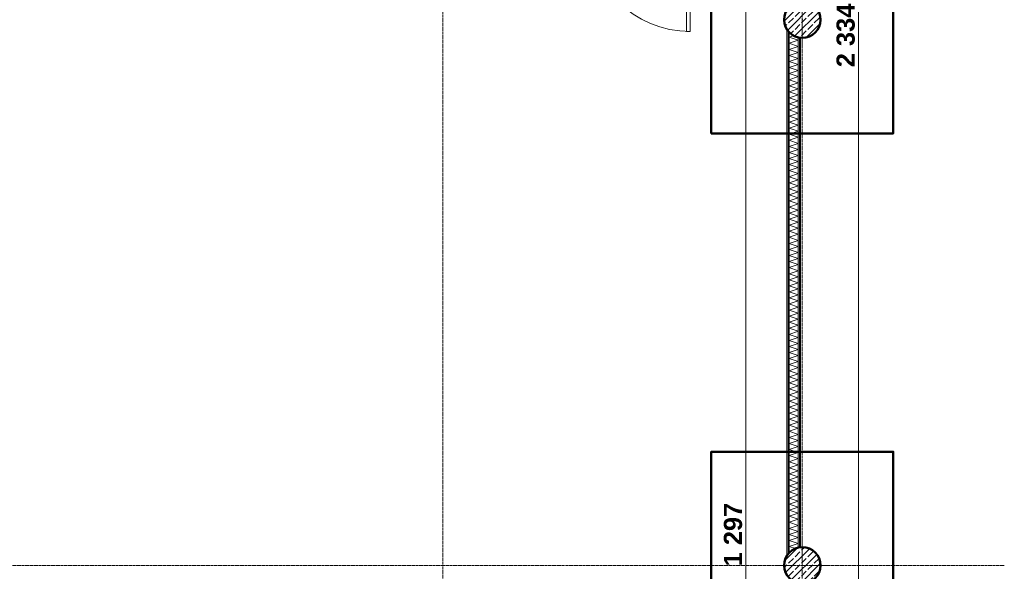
# Model space of a CAD drawing. Extents: x -7314 to 11761, y 144 to 9383.
# Tile 96 of 193: x 1569 to 2651, y 6580 to 7187. Entities that reach past the tile are written whole.
import ezdxf
from ezdxf.xclip import XClip

# ---------------------------------------------------------------- set-up
doc = ezdxf.new("R2010")
doc.units = 0
doc.header["$MEASUREMENT"] = 0
doc.header["$XCLIPFRAME"] = 0
doc.linetypes.add('Krawędzie ukryte', pattern=[68, 48, -20])
doc.linetypes.add('Wipeout_Contour', pattern=[20000, 0, -20000])
for name, color, linetype in [('FORMA - Arch 01 - 220-A Ściany', 7, 'Continuous'), ('FORMA - Arch 01 - 410-K Osie', 7, 'Continuous'), ('FORMA - Arch 01 - 440-K Słupy', 7, 'Continuous'), ('FORMA - Arch 04 - Wymiary ogólne', 7, 'Continuous')]:
    doc.layers.add(name, color=color, linetype=linetype)
doc.styles.add('STYL_AUTOMATYCZNY_9', font='arial.ttf')
pattern_1 = [(0, (4185.3, -5972.398), (0, 7.5), [0, -7.5])]
pattern_2 = [(45, (4185.3, -5972.398), (-7.071068, 7.071068), []), (45, (4181.764, -5968.863), (-7.071068, 7.071068), [7.5, -2.5])]

# ---------------------------------------------------------------- blocks, each defined once
blk = doc.blocks.new('*X88')
at = {"layer": 'FORMA - Arch 01 - 220-A Ściany', "color": 7, "linetype": 'Continuous', "lineweight": 5, "ltscale": 0.025}
for p, q in [((2414.7, 7167.6), (2420, 7169.4)), ((2424.7, 7164.3), (2414.7, 7167.6)), ((2414.7, 7160.9), (2424.7, 7164.3)), ((2424.7, 7157.6), (2414.7, 7160.9)), ((2414.7, 7154.3), (2424.7, 7157.6)), ((2424.7, 7150.9), (2414.7, 7154.3)), ((2414.7, 7147.6), (2424.7, 7150.9)), ((2424.7, 7144.3), (2414.7, 7147.6)), ((2414.7, 7140.9), (2424.7, 7144.3)), ((2424.7, 7137.6), (2414.7, 7140.9)), ((2414.7, 7134.3), (2424.7, 7137.6)), ((2424.7, 7130.9), (2414.7, 7134.3)), ((2414.7, 7127.6), (2424.7, 7130.9)), ((2424.7, 7124.3), (2414.7, 7127.6)), ((2414.7, 7120.9), (2424.7, 7124.3)), ((2424.7, 7117.6), (2414.7, 7120.9)), ((2414.7, 7114.3), (2424.7, 7117.6)), ((2424.7, 7110.9), (2414.7, 7114.3)), ((2414.7, 7107.6), (2424.7, 7110.9)), ((2424.7, 7104.3), (2414.7, 7107.6)), ((2414.7, 7100.9), (2424.7, 7104.3)), ((2424.7, 7097.6), (2414.7, 7100.9)), ((2414.7, 7094.3), (2424.7, 7097.6)), ((2424.7, 7090.9), (2414.7, 7094.3)), ((2414.7, 7087.6), (2424.7, 7090.9)), ((2424.7, 7084.3), (2414.7, 7087.6)), ((2414.7, 7080.9), (2424.7, 7084.3)), ((2424.7, 7077.6), (2414.7, 7080.9)), ((2414.7, 7074.3), (2424.7, 7077.6)), ((2424.7, 7070.9), (2414.7, 7074.3)), ((2414.7, 7067.6), (2424.7, 7070.9)), ((2424.7, 7064.3), (2414.7, 7067.6)), ((2414.7, 7060.9), (2424.7, 7064.3)), ((2424.7, 7057.6), (2414.7, 7060.9)), ((2414.7, 7054.3), (2424.7, 7057.6)), ((2424.7, 7050.9), (2414.7, 7054.3)), ((2414.7, 7047.6), (2424.7, 7050.9)), ((2424.7, 7044.3), (2414.7, 7047.6)), ((2414.7, 7040.9), (2424.7, 7044.3)), ((2424.7, 7037.6), (2414.7, 7040.9)), ((2414.7, 7034.3), (2424.7, 7037.6)), ((2424.7, 7030.9), (2414.7, 7034.3)), ((2414.7, 7027.6), (2424.7, 7030.9)), ((2424.7, 7024.3), (2414.7, 7027.6)), ((2414.7, 7020.9), (2424.7, 7024.3)), ((2424.7, 7017.6), (2414.7, 7020.9)), ((2414.7, 7014.3), (2424.7, 7017.6)), ((2424.7, 7010.9), (2414.7, 7014.3)), ((2414.7, 7007.6), (2424.7, 7010.9)), ((2424.7, 7004.3), (2414.7, 7007.6)), ((2414.7, 7000.9), (2424.7, 7004.3)), ((2424.7, 6997.6), (2414.7, 7000.9)), ((2414.7, 6994.3), (2424.7, 6997.6)), ((2424.7, 6990.9), (2414.7, 6994.3)), ((2414.7, 6987.6), (2424.7, 6990.9)), ((2424.7, 6984.3), (2414.7, 6987.6)), ((2414.7, 6980.9), (2424.7, 6984.3)), ((2424.7, 6977.6), (2414.7, 6980.9)), ((2414.7, 6974.3), (2424.7, 6977.6)), ((2424.7, 6970.9), (2414.7, 6974.3)), ((2414.7, 6967.6), (2424.7, 6970.9)), ((2424.7, 6964.3), (2414.7, 6967.6)), ((2414.7, 6960.9), (2424.7, 6964.3)), ((2424.7, 6957.6), (2414.7, 6960.9)), ((2414.7, 6954.3), (2424.7, 6957.6)), ((2424.7, 6950.9), (2414.7, 6954.3)), ((2414.7, 6947.6), (2424.7, 6950.9)), ((2424.7, 6944.3), (2414.7, 6947.6)), ((2414.7, 6940.9), (2424.7, 6944.3)), ((2424.7, 6937.6), (2414.7, 6940.9)), ((2414.7, 6934.3), (2424.7, 6937.6)), ((2424.7, 6930.9), (2414.7, 6934.3)), ((2414.7, 6927.6), (2424.7, 6930.9)), ((2424.7, 6924.3), (2414.7, 6927.6)), ((2414.7, 6920.9), (2424.7, 6924.3)), ((2424.7, 6917.6), (2414.7, 6920.9)), ((2414.7, 6914.3), (2424.7, 6917.6)), ((2424.7, 6910.9), (2414.7, 6914.3)), ((2414.7, 6907.6), (2424.7, 6910.9)), ((2424.7, 6904.3), (2414.7, 6907.6)), ((2414.7, 6900.9), (2424.7, 6904.3)), ((2424.7, 6897.6), (2414.7, 6900.9)), ((2414.7, 6894.3), (2424.7, 6897.6)), ((2424.7, 6890.9), (2414.7, 6894.3)), ((2414.7, 6887.6), (2424.7, 6890.9)), ((2424.7, 6884.3), (2414.7, 6887.6)), ((2414.7, 6880.9), (2424.7, 6884.3)), ((2424.7, 6877.6), (2414.7, 6880.9)), ((2414.7, 6874.3), (2424.7, 6877.6)), ((2424.7, 6870.9), (2414.7, 6874.3)), ((2414.7, 6867.6), (2424.7, 6870.9)), ((2424.7, 6864.3), (2414.7, 6867.6)), ((2414.7, 6860.9), (2424.7, 6864.3)), ((2424.7, 6857.6), (2414.7, 6860.9)), ((2414.7, 6854.3), (2424.7, 6857.6)), ((2424.7, 6850.9), (2414.7, 6854.3)), ((2414.7, 6847.6), (2424.7, 6850.9)), ((2424.7, 6844.3), (2414.7, 6847.6)), ((2414.7, 6840.9), (2424.7, 6844.3)), ((2424.7, 6837.6), (2414.7, 6840.9)), ((2414.7, 6834.3), (2424.7, 6837.6)), ((2424.7, 6830.9), (2414.7, 6834.3)), ((2414.7, 6827.6), (2424.7, 6830.9)), ((2424.7, 6824.3), (2414.7, 6827.6)), ((2414.7, 6820.9), (2424.7, 6824.3)), ((2424.7, 6817.6), (2414.7, 6820.9)), ((2414.7, 6814.3), (2424.7, 6817.6)), ((2424.7, 6810.9), (2414.7, 6814.3)), ((2414.7, 6807.6), (2424.7, 6810.9)), ((2424.7, 6804.3), (2414.7, 6807.6)), ((2414.7, 6800.9), (2424.7, 6804.3)), ((2424.7, 6797.6), (2414.7, 6800.9)), ((2414.7, 6794.3), (2424.7, 6797.6)), ((2424.7, 6790.9), (2414.7, 6794.3)), ((2414.7, 6787.6), (2424.7, 6790.9)), ((2424.7, 6784.3), (2414.7, 6787.6)), ((2414.7, 6780.9), (2424.7, 6784.3)), ((2424.7, 6777.6), (2414.7, 6780.9)), ((2414.7, 6774.3), (2424.7, 6777.6)), ((2424.7, 6770.9), (2414.7, 6774.3)), ((2414.7, 6767.6), (2424.7, 6770.9)), ((2424.7, 6764.3), (2414.7, 6767.6)), ((2414.7, 6760.9), (2424.7, 6764.3)), ((2424.7, 6757.6), (2414.7, 6760.9)), ((2414.7, 6754.3), (2424.7, 6757.6)), ((2424.7, 6750.9), (2414.7, 6754.3)), ((2414.7, 6747.6), (2424.7, 6750.9)), ((2424.7, 6744.3), (2414.7, 6747.6)), ((2414.7, 6740.9), (2424.7, 6744.3)), ((2424.7, 6737.6), (2414.7, 6740.9)), ((2414.7, 6734.3), (2424.7, 6737.6)), ((2424.7, 6730.9), (2414.7, 6734.3)), ((2414.7, 6727.6), (2424.7, 6730.9)), ((2424.7, 6724.3), (2414.7, 6727.6)), ((2414.7, 6720.9), (2424.7, 6724.3)), ((2424.7, 6717.6), (2414.7, 6720.9)), ((2414.7, 6714.3), (2424.7, 6717.6)), ((2424.7, 6710.9), (2414.7, 6714.3)), ((2414.7, 6707.6), (2424.7, 6710.9)), ((2424.7, 6704.3), (2414.7, 6707.6)), ((2414.7, 6700.9), (2424.7, 6704.3)), ((2424.7, 6697.6), (2414.7, 6700.9)), ((2414.7, 6694.3), (2424.7, 6697.6)), ((2424.7, 6690.9), (2414.7, 6694.3)), ((2414.7, 6687.6), (2424.7, 6690.9)), ((2424.7, 6684.3), (2414.7, 6687.6)), ((2414.7, 6680.9), (2424.7, 6684.3)), ((2424.7, 6677.6), (2414.7, 6680.9)), ((2414.7, 6674.3), (2424.7, 6677.6)), ((2424.7, 6670.9), (2414.7, 6674.3)), ((2414.7, 6667.6), (2424.7, 6670.9)), ((2424.7, 6664.3), (2414.7, 6667.6)), ((2414.7, 6660.9), (2424.7, 6664.3)), ((2424.7, 6657.6), (2414.7, 6660.9)), ((2414.7, 6654.3), (2424.7, 6657.6)), ((2424.7, 6650.9), (2414.7, 6654.3)), ((2414.7, 6647.6), (2424.7, 6650.9)), ((2424.7, 6644.3), (2414.7, 6647.6)), ((2414.7, 6640.9), (2424.7, 6644.3)), ((2424.7, 6637.6), (2414.7, 6640.9)), ((2414.7, 6634.3), (2424.7, 6637.6)), ((2424.7, 6630.9), (2414.7, 6634.3)), ((2414.7, 6627.6), (2424.7, 6630.9)), ((2424.7, 6624.3), (2414.7, 6627.6)), ((2414.7, 6620.9), (2424.7, 6624.3)), ((2424.7, 6617.6), (2414.7, 6620.9)), ((2414.7, 6614.3), (2424.7, 6617.6)), ((2424.7, 6610.9), (2414.7, 6614.3)), ((2414.7, 6607.6), (2424.7, 6610.9)), ((2421.6, 6605.3), (2414.7, 6607.6)), ((2414.7, 6600.9), (2415.4, 6601.2)), ((2415, 6600.8), (2414.7, 6600.9))]:
    blk.add_line(p, q, dxfattribs=at)
blk = doc.blocks.new('Rysunek_1_1', base_point=(4185.3, -5972.4))
at = {"layer": 'FORMA - Arch 01 - 220-A Ściany', "color": 7, "linetype": 'Continuous', "lineweight": 13, "ltscale": 0.025}
blk.add_arc((2305.9, 7286.3), 112.4, 180, 270, dxfattribs=at)
at = {"layer": 'FORMA - Arch 01 - 410-K Osie', "color": 7, "linetype": 'Krawędzie ukryte', "lineweight": 13, "ltscale": 0.025}
for p, q in [((2034, 5890.7), (2034, 8978.4)), ((2631.2, 6586.9), (587.6, 6586.9)), ((2631.2, 6586.9), (2651.2, 6586.9))]:
    blk.add_line(p, q, dxfattribs=at)
at = {"layer": 'FORMA - Arch 01 - 440-K Słupy', "color": 1, "linetype": 'Continuous', "lineweight": 13, "ltscale": 0.025}
for p, q in [((2421, 6586.9), (2401, 6586.9)), ((2437, 6586.9), (2457, 6586.9))]:
    blk.add_line(p, q, dxfattribs=at)
for p in [(2429, 7186.9), (2429, 6586.9)]:
    blk.add_point(p, dxfattribs=at)
at = {"layer": 'FORMA - Arch 04 - Wymiary ogólne', "color": 154, "linetype": 'Continuous', "lineweight": 13, "ltscale": 0.025}
for p, q in [((2491, 6001.9), (2491, 8335.9)), ((2367.1, 5986.9), (2367.1, 7283.8))]:
    blk.add_line(p, q, dxfattribs=at)
at = {"layer": 'FORMA - Arch 04 - Wymiary ogólne', "color": 154, "linetype": 'Continuous', "lineweight": 13, "char_height": 20, "width": 68.638, "attachment_point": 7, "rotation": 90, "style": 'STYL_AUTOMATYCZNY_9'}
for s, insert in [('\\A1;{\\pql;\\fArial|b1|i0|c238|p0;\\W1.000000;2\xa0334}', (2487, 7134.6)), ('\\A1;{\\pql;\\fArial|b1|i0|c238|p0;\\W1.000000;1\xa0297}', (2363.1, 6585.8))]:
    blk.add_mtext(s, dxfattribs=dict(at, insert=insert))
at = {"color": 254, "linetype": 'Wipeout_Contour', "lineweight": 0, "ltscale": 43787.751088}
blk.add_wipeout([(2412.2, 6597.4), (2412.9, 6598.7), (2413.5, 6599.3), (2413.5, 7174.5), (2412.9, 7175.1), (2412.2, 7176.4)], dxfattribs=at).dxf.layer = 'FORMA - Arch 01 - 220-A Ściany'
at = {"color": 254, "linetype": 'Wipeout_Contour', "lineweight": 0, "ltscale": 29209.937538}
blk.add_wipeout([(2426, 6606.4), (2427.2, 6606.6), (2427.2, 7167.2), (2426, 7167.4)], dxfattribs=at).dxf.layer = 'FORMA - Arch 01 - 220-A Ściany'
at = {"layer": 'FORMA - Arch 01 - 220-A Ściany', "linetype": 'Continuous', "lineweight": 5}
h = blk.add_hatch(dxfattribs=at)
h.set_pattern_fill('Gips_0001', style=0, pattern_type=2)
h.set_pattern_definition(pattern_1)
h.paths.add_polyline_path([(2412.2, 6597.4), (2412.9, 6598.7), (2413.5, 6599.3), (2413.5, 7174.5), (2412.9, 7175.1), (2412.2, 7176.4)])
h = blk.add_hatch(dxfattribs=at)
h.set_pattern_fill('Gips_0001', style=0, pattern_type=2)
h.set_pattern_definition(pattern_1)
h.paths.add_polyline_path([(2426, 6606.4), (2427.2, 6606.6), (2427.2, 7167.2), (2426, 7167.4)])
at = {"color": 254, "linetype": 'Wipeout_Contour', "lineweight": 0, "ltscale": 30353.223281}
blk.add_wipeout([(2305.9, 7173.9), (2305.9, 7286.3), (2301.9, 7286.3), (2301.9, 7173.9)], dxfattribs=at).dxf.layer = 'FORMA - Arch 01 - 220-A Ściany'
at = {"layer": 'FORMA - Arch 01 - 220-A Ściany', "color": 7, "linetype": 'Continuous', "lineweight": 13, "ltscale": 0.025}
for p, q in [((2301.9, 7286.3), (2301.9, 7173.9)), ((2305.9, 7173.9), (2305.9, 7286.3)), ((2301.9, 7173.9), (2305.9, 7173.9))]:
    blk.add_line(p, q, dxfattribs=at)
at = {"color": 254, "linetype": 'Wipeout_Contour', "lineweight": 0, "ltscale": 29193.451707}
blk.add_wipeout([(2413.5, 6599.3), (2414.7, 6600.5), (2414.7, 7173.3), (2413.5, 7174.5)], dxfattribs=at).dxf.layer = 'FORMA - Arch 01 - 220-A Ściany'
at = {"color": 254, "linetype": 'Wipeout_Contour', "lineweight": 0, "ltscale": 29208.277681}
blk.add_wipeout([(2424.7, 6606.2), (2426, 6606.4), (2426, 7167.4), (2424.7, 7167.6)], dxfattribs=at).dxf.layer = 'FORMA - Arch 01 - 220-A Ściany'
at = {"layer": 'FORMA - Arch 01 - 220-A Ściany', "linetype": 'Continuous', "lineweight": 5}
h = blk.add_hatch(dxfattribs=at)
h.set_pattern_fill('Gips_0001', style=0, pattern_type=2)
h.set_pattern_definition(pattern_1)
h.paths.add_polyline_path([(2413.5, 6599.3), (2414.7, 6600.5), (2414.7, 7173.3), (2413.5, 7174.5)])
h = blk.add_hatch(dxfattribs=at)
h.set_pattern_fill('Gips_0001', style=0, pattern_type=2)
h.set_pattern_definition(pattern_1)
h.paths.add_polyline_path([(2424.7, 6606.2), (2426, 6606.4), (2426, 7167.4), (2424.7, 7167.6)])
at = {"color": 254, "linetype": 'Wipeout_Contour', "lineweight": 0, "ltscale": 58402.155687}
blk.add_wipeout([(2414.7, 6600.5), (2417.3, 6603.1), (2422.9, 6605.9), (2424.7, 6606.2), (2424.7, 7167.6), (2422.9, 7167.9), (2417.3, 7170.7), (2414.7, 7173.3)], dxfattribs=at).dxf.layer = 'FORMA - Arch 01 - 220-A Ściany'
at = {"layer": 'FORMA - Arch 01 - 440-K Słupy', "linetype": 'Continuous', "lineweight": 5}
h = blk.add_hatch(dxfattribs=at)
h.set_pattern_fill('beton_zbrojony_gęsty_0001', style=0, pattern_type=2)
h.set_pattern_definition(pattern_2)
h.paths.add_polyline_path([(2449, 7186.9, 0.414214), (2429, 7206.9, 0.414214), (2409, 7186.9, 0.414214), (2429, 7166.9, 0.414214)])
h = blk.add_hatch(dxfattribs=at)
h.set_pattern_fill('beton_zbrojony_gęsty_0001', style=0, pattern_type=2)
h.set_pattern_definition(pattern_2)
h.paths.add_polyline_path([(2449, 6586.9, 0.414214), (2429, 6606.9, 0.414214), (2409, 6586.9, 0.414214), (2429, 6566.9, 0.414214)])
at = {"layer": 'FORMA - Arch 01 - 220-A Ściany', "color": 7, "linetype": 'Continuous', "lineweight": 13, "ltscale": 0.025}
for p, q in [((2413.5, 7174.5), (2413.5, 6599.3)), ((2414.7, 7173.3), (2414.7, 6600.5)), ((2424.7, 6606.2), (2424.7, 7167.6)), ((2426, 6606.4), (2426, 7167.4))]:
    blk.add_line(p, q, dxfattribs=at)
at = {"layer": 'FORMA - Arch 01 - 220-A Ściany', "color": 7, "linetype": 'Continuous', "lineweight": 15, "ltscale": 0.025, "flags": 128}
for points in [[(2412.2, 7176.4), (2412.2, 6597.4)], [(2427.2, 6606.6), (2427.2, 7167.2)]]:
    blk.add_lwpolyline(points, dxfattribs=at)
at = {"layer": 'FORMA - Arch 01 - 410-K Osie', "color": 7, "linetype": 'Krawędzie ukryte', "lineweight": 13, "ltscale": 0.025}
blk.add_line((2429, 5890.7), (2429, 8978.4), dxfattribs=at)
at = {"layer": 'FORMA - Arch 01 - 440-K Słupy', "color": 1, "linetype": 'Continuous', "lineweight": 13, "ltscale": 0.025}
for p, q in [((2429, 7178.9), (2429, 7158.9)), ((2429, 6594.9), (2429, 6614.9))]:
    blk.add_line(p, q, dxfattribs=at)
at = {"layer": 'FORMA - Arch 01 - 440-K Słupy', "color": 7, "linetype": 'Continuous', "lineweight": 25, "ltscale": 0.025, "flags": 128}
for points in [[(2449, 7186.9, -0.414214), (2429, 7166.9, -0.414214), (2409, 7186.9, -0.414214), (2429, 7206.9, -0.414214)], [(2449, 6586.9, -0.414214), (2429, 6566.9, -0.414214), (2409, 6586.9, -0.414214), (2429, 6606.9, -0.414214)]]:
    blk.add_lwpolyline(points, format="xyb", close=True, dxfattribs=at)
at = {"color": 7, "linetype": 'Continuous', "lineweight": 13, "ltscale": 0.025}
blk.add_blockref('*X88', (0, 0), dxfattribs=at)

msp = doc.modelspace()

# ---------------------------------------------------------------- block references
at = {"lineweight": 20}
ref = msp.add_blockref('Rysunek_1_1', (4185.29965, -5972.39804), dxfattribs=at)
XClip(ref).set_block_clipping_path([(254.0251470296, 246.5573808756), (9689.7973583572, 9358.9497337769)])

# ---------------------------------------------------------------- next in the draw order: linework, layer by layer
at = {"lineweight": 50}
for points in [[(2329.04065, 7061.89689), (2329.04065, 7311.89689), (2529.04065, 7311.89689), (2529.04065, 7061.89689), (2329.04065, 7061.89689)], [(2329.04065, 6461.89698), (2329.04065, 6711.89698), (2529.04065, 6711.89698), (2529.04065, 6461.89698), (2329.04065, 6461.89698)]]:
    msp.add_lwpolyline(points, dxfattribs=at)
for centre in [(2429.0406, 7186.89688), (2429.04064, 6586.89683)]:
    msp.add_circle(centre, 20, dxfattribs=at)

doc.saveas('drawing.dxf')
